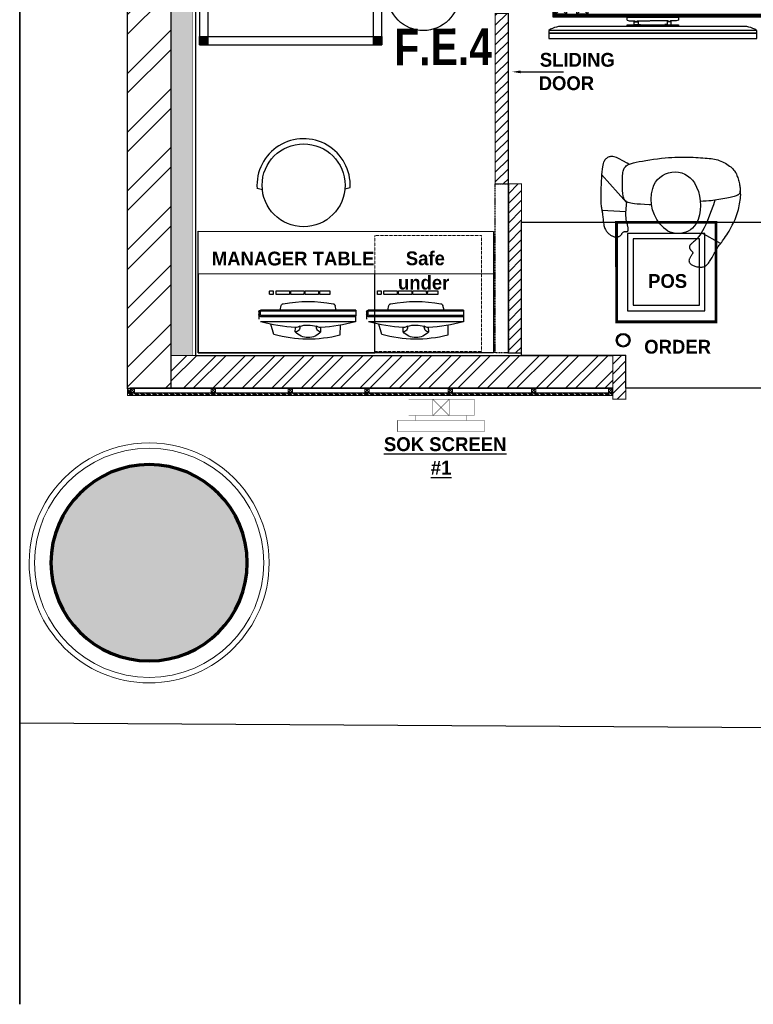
# Model space of a CAD drawing. Header units: millimetres. Extents: x -115221 to 194496, y -122556 to 375476.
# Tile 43 of 169: x 99695 to 103057, y -78320 to -73808. Entities that reach past the tile are written whole.
import ezdxf

# ---------------------------------------------------------------- set-up
doc = ezdxf.new("R2010")
doc.units = ezdxf.units.MM
for name, pattern in [('CONTINOUS', [0]), ('DASHED2', [0.375, 0.25, -0.125]), ('L1-1 08-30-2012$0$HIDDENX2', [0.75, 0.5, -0.25])]:
    doc.linetypes.add(name, pattern=pattern)
for name, color, linetype in [('FF-TEXT', 1, 'Continuous'), ('FUR R0', 8, 'Continuous'), ('WWDS FURNITURE LAYOUT', 8, 'Continuous')]:
    doc.layers.add(name, color=color, linetype=linetype)
doc.layers.add('PARTITION LAYOUT', color=36, linetype='CONTINOUS', lineweight=18)
doc.styles.add('2MM', font='GOTHICB.TTF')
doc.styles.add('ATTR', font='romans.shx', dxfattribs={"width": 0.8, "height": 0.699999})
doc.styles.add('har', font='GOTHICB.TTF')
doc.styles.get("Standard").update_dxf_attribs({"font": 'arial.ttf'})
pattern_1 = [(315.0047824, (-1707085.583, -2849989.469), (13.46925978, 13.47150849), []), (315.0047824, (-1707085.583, -2849993.959), (13.46925978, 13.47150849), []), (315.0047824, (-1707085.582, -2849998.449), (13.46925978, 13.47150849), []), (315.0047824, (-1707085.582, -2850002.94), (13.46925978, 13.47150849), [])]

# ---------------------------------------------------------------- blocks, each defined once
blk = doc.blocks.new('NIA_Break Line w Scale - 1-100-21829179-F_B-13 PLAN')
at = {"layer": 'FUR R0'}
for p, q in [((13290.8, 266.7), (7150.8, 266.7)), ((7150.8, 266.7), (13290.8, 266.7))]:
    blk.add_line(p, q, dxfattribs=at)
blk = doc.blocks.new('Person 8 Man Standing PV')
for p, q in [((-5.19, 10.6), (-4.83, 10.74)), ((-4.83, 10.74), (-4.48, 10.87)), ((-4.48, 10.87), (-4.12, 10.99)), ((-4.12, 10.99), (-3.78, 11.1)), ((-3.78, 11.1), (-3.43, 11.2)), ((-3.43, 11.2), (-3.09, 11.29)), ((-3.09, 11.29), (-2.75, 11.36)), ((-2.75, 11.36), (-2.42, 11.43)), ((-2.42, 11.43), (-2.09, 11.48)), ((-2.09, 11.48), (-1.76, 11.53)), ((-1.76, 11.53), (-1.43, 11.57)), ((-1.43, 11.57), (-1.11, 11.6)), ((-1.11, 11.6), (-0.78, 11.62)), ((-0.96, 10.78), (-1.02, 10.62)), ((-0.91, 10.91), (-0.96, 10.78)), ((-0.86, 11.03), (-0.91, 10.91)), ((-0.8, 11.13), (-0.86, 11.03)), ((-0.75, 11.22), (-0.8, 11.13)), ((-0.78, 11.62), (-0.45, 11.61)), ((-0.69, 11.29), (-0.75, 11.22)), ((-0.62, 11.35), (-0.69, 11.29)), ((-0.56, 11.4), (-0.62, 11.35)), ((-0.48, 11.44), (-0.56, 11.4)), ((-0.4, 11.47), (-0.48, 11.44)), ((-0.45, 11.61), (-0.08, 11.54)), ((-0.31, 11.49), (-0.4, 11.47)), ((-0.21, 11.51), (-0.31, 11.49)), ((-0.1, 11.52), (-0.21, 11.51)), ((0.03, 11.52), (-0.1, 11.52)), ((-0.08, 11.54), (-0.04, 11.52)), ((0.16, 11.52), (0.03, 11.52)), ((0.31, 11.52), (0.16, 11.52)), ((0.47, 11.5), (0.31, 11.52)), ((0.63, 11.48), (0.47, 11.5)), ((0.82, 11.46), (0.63, 11.48)), ((1.01, 11.42), (0.82, 11.46)), ((1.21, 11.38), (1.01, 11.42)), ((1.43, 11.33), (1.21, 11.38)), ((1.65, 11.28), (1.43, 11.33)), ((1.87, 11.22), (1.65, 11.28)), ((2.09, 11.15), (1.87, 11.22)), ((2.31, 11.09), (2.09, 11.15)), ((2.52, 11.01), (2.31, 11.09)), ((2.72, 10.94), (2.52, 11.01)), ((2.91, 10.86), (2.72, 10.94)), ((3.09, 10.78), (2.91, 10.86)), ((3.26, 10.69), (3.09, 10.78)), ((3.42, 10.59), (3.26, 10.69)), ((-8.58, 8.71), (-8.3, 8.9)), ((-8.3, 8.9), (-7.99, 9.1)), ((-7.99, 9.1), (-7.67, 9.31)), ((-7.67, 9.31), (-7.33, 9.52)), ((-7.33, 9.52), (-6.98, 9.72)), ((-6.98, 9.72), (-6.62, 9.91)), ((-6.62, 9.91), (-6.26, 10.1)), ((-6.26, 10.1), (-5.91, 10.28)), ((-5.91, 10.28), (-5.55, 10.44)), ((-5.55, 10.44), (-5.19, 10.6)), ((-1.37, 9.1), (-1.44, 8.75)), ((-1.31, 9.42), (-1.37, 9.1)), ((-1.24, 9.72), (-1.31, 9.42)), ((-1.18, 9.99), (-1.24, 9.72)), ((-1.12, 10.23), (-1.18, 9.99)), ((-1.07, 10.44), (-1.12, 10.23)), ((-1.02, 10.62), (-1.07, 10.44)), ((3.58, 10.48), (3.42, 10.59)), ((3.74, 10.35), (3.58, 10.48)), ((3.9, 10.2), (3.74, 10.35)), ((4.06, 10.03), (3.9, 10.2)), ((4.23, 9.84), (4.06, 10.03)), ((4.4, 9.62), (4.23, 9.84)), ((4.57, 9.39), (4.4, 9.62)), ((4.73, 9.14), (4.57, 9.39)), ((4.89, 8.88), (4.73, 9.14)), ((5.04, 8.61), (4.89, 8.88)), ((-10.9, 7.07), (-10.68, 7.2)), ((-10.68, 7.2), (-10.48, 7.31)), ((-10.48, 7.31), (-10.3, 7.43)), ((-10.3, 7.43), (-10.14, 7.53)), ((-10.14, 7.53), (-9.99, 7.64)), ((-9.99, 7.64), (-9.86, 7.74)), ((-9.86, 7.74), (-9.73, 7.85)), ((-9.73, 7.85), (-9.59, 7.96)), ((-9.59, 7.96), (-9.44, 8.08)), ((-9.53, 8.01), (-7.59, 4.55)), ((-9.44, 8.08), (-9.27, 8.21)), ((-9.27, 8.21), (-9.07, 8.36)), ((-9.07, 8.36), (-8.84, 8.53)), ((-8.84, 8.53), (-8.58, 8.71)), ((-1.69, 7.3), (-1.75, 6.96)), ((-1.63, 7.66), (-1.69, 7.3)), ((-1.57, 8.02), (-1.63, 7.66)), ((-1.5, 8.39), (-1.57, 8.02)), ((-1.44, 8.75), (-1.5, 8.39)), ((5.18, 8.34), (5.04, 8.61)), ((5.3, 8.06), (5.18, 8.34)), ((5.4, 7.78), (5.3, 8.06)), ((5.49, 7.5), (5.4, 7.78)), ((5.57, 7.22), (5.49, 7.5)), ((5.63, 6.92), (5.57, 7.22)), ((-13.61, 5.2), (-13.54, 5.32)), ((-13.54, 5.32), (-13.46, 5.42)), ((-13.46, 5.42), (-13.37, 5.53)), ((-13.37, 5.53), (-13.27, 5.63)), ((-13.27, 5.63), (-13.16, 5.73)), ((-13.16, 5.73), (-13.04, 5.82)), ((-13.04, 5.82), (-12.9, 5.92)), ((-12.9, 5.92), (-12.75, 6.02)), ((-12.75, 6.02), (-12.59, 6.13)), ((-12.59, 6.13), (-12.42, 6.23)), ((-12.42, 6.23), (-12.23, 6.34)), ((-12.23, 6.34), (-12.03, 6.46)), ((-12.03, 6.46), (-11.81, 6.58)), ((-11.81, 6.58), (-11.59, 6.7)), ((-11.59, 6.7), (-11.36, 6.82)), ((-11.36, 6.82), (-11.13, 6.95)), ((-11.13, 6.95), (-10.9, 7.07)), ((-5.97, 5.38), (-6.69, 5.05)), ((-5.07, 5.76), (-5.97, 5.38)), ((-3.94, 6.2), (-5.07, 5.76)), ((-2.55, 6.7), (-3.94, 6.2)), ((-1.75, 6.98), (-2.55, 6.7)), ((-1.91, 5.44), (-1.94, 4.87)), ((-1.88, 5.91), (-1.91, 5.44)), ((-1.84, 6.29), (-1.88, 5.91)), ((-1.8, 6.63), (-1.84, 6.29)), ((-1.75, 6.96), (-1.8, 6.63)), ((5.68, 6.62), (5.63, 6.92)), ((5.73, 6.3), (5.68, 6.62)), ((5.77, 5.96), (5.73, 6.3)), ((5.8, 5.61), (5.77, 5.96)), ((5.84, 5.23), (5.8, 5.61)), ((-13.77, 4.49), (-13.76, 4.66)), ((-13.76, 4.31), (-13.77, 4.49)), ((-13.76, 4.66), (-13.74, 4.81)), ((-13.75, 4.12), (-13.76, 4.31)), ((-13.73, 3.94), (-13.75, 4.12)), ((-13.74, 4.81), (-13.71, 4.95)), ((-13.7, 3.75), (-13.73, 3.94)), ((-13.71, 4.95), (-13.66, 5.08)), ((-13.66, 3.57), (-13.7, 3.75)), ((-13.66, 5.08), (-13.61, 5.2)), ((-13.61, 3.39), (-13.66, 3.57)), ((-8.8, 3.63), (-8.98, 3.45)), ((-8.6, 3.82), (-8.8, 3.63)), ((-8.35, 4.03), (-8.6, 3.82)), ((-8.05, 4.25), (-8.35, 4.03)), ((-7.69, 4.49), (-8.05, 4.25)), ((-7.25, 4.75), (-7.69, 4.49)), ((-6.69, 5.05), (-7.25, 4.75)), ((-1.94, 4.87), (-1.95, 4.37)), ((5.87, 4.83), (5.84, 5.23)), ((5.9, 4.42), (5.87, 4.83)), ((5.92, 3.99), (5.9, 4.42)), ((5.95, 3.54), (5.92, 3.99)), ((5.97, 3.09), (5.95, 3.54)), ((-13.56, 3.23), (-13.61, 3.39)), ((-13.51, 3.08), (-13.56, 3.23)), ((-13.45, 2.95), (-13.51, 3.08)), ((-13.39, 2.84), (-13.45, 2.95)), ((-13.33, 2.73), (-13.39, 2.84)), ((-13.26, 2.64), (-13.33, 2.73)), ((-13.19, 2.57), (-13.26, 2.64)), ((-13.12, 2.5), (-13.19, 2.57)), ((-13.04, 2.44), (-13.12, 2.5)), ((-12.97, 2.4), (-13.04, 2.44)), ((-12.89, 2.36), (-12.97, 2.4)), ((-12.81, 2.33), (-12.89, 2.36)), ((-12.72, 2.32), (-12.81, 2.33)), ((-12.64, 2.31), (-12.72, 2.32)), ((-12.55, 2.32), (-12.64, 2.31)), ((-12.45, 2.34), (-12.55, 2.32)), ((-12.36, 2.37), (-12.45, 2.34)), ((-12.26, 2.41), (-12.36, 2.37)), ((-12.15, 2.47), (-12.26, 2.41)), ((-12.05, 2.53), (-12.15, 2.47)), ((-11.94, 2.59), (-12.05, 2.53)), ((-11.84, 2.66), (-11.94, 2.59)), ((-11.74, 2.73), (-11.84, 2.66)), ((-11.64, 2.79), (-11.74, 2.73)), ((-11.55, 2.85), (-11.64, 2.79)), ((-11.47, 2.89), (-11.55, 2.85)), ((-11.4, 2.93), (-11.47, 2.89)), ((-11.33, 2.96), (-11.4, 2.93)), ((-11.26, 2.98), (-11.33, 2.96)), ((-11.2, 2.98), (-11.26, 2.98)), ((-11.15, 2.98), (-11.2, 2.98)), ((-11.09, 2.97), (-11.15, 2.98)), ((-11.04, 2.95), (-11.09, 2.97)), ((-10.99, 2.91), (-11.04, 2.95)), ((-10.94, 2.87), (-10.99, 2.91)), ((-10.89, 2.83), (-10.94, 2.87)), ((-10.84, 2.77), (-10.89, 2.83)), ((-10.78, 2.72), (-10.84, 2.77)), ((-10.73, 2.67), (-10.78, 2.72)), ((-10.68, 2.61), (-10.73, 2.67)), ((-10.62, 2.56), (-10.68, 2.61)), ((-10.56, 2.52), (-10.62, 2.56)), ((-10.5, 2.48), (-10.56, 2.52)), ((-10.43, 2.44), (-10.5, 2.48)), ((-10.37, 2.42), (-10.43, 2.44)), ((-10.3, 2.4), (-10.37, 2.42)), ((-10.23, 2.39), (-10.3, 2.4)), ((-10.16, 2.39), (-10.23, 2.39)), ((-10.09, 2.4), (-10.16, 2.39)), ((-10.02, 2.42), (-10.09, 2.4)), ((-9.94, 2.45), (-10.02, 2.42)), ((-9.87, 2.49), (-9.94, 2.45)), ((-9.79, 2.54), (-9.87, 2.49)), ((-9.71, 2.61), (-9.79, 2.54)), ((-9.63, 2.68), (-9.71, 2.61)), ((-9.54, 2.78), (-9.63, 2.68)), ((-9.45, 2.88), (-9.54, 2.78)), ((-9.35, 3), (-9.45, 2.88)), ((-9.25, 3.14), (-9.35, 3)), ((-9.12, 3.29), (-9.25, 3.14)), ((-8.98, 3.45), (-9.12, 3.29)), ((5.99, 2.64), (5.97, 3.09)), ((6, 2.18), (5.99, 2.64)), ((6.02, 1.72), (6, 2.18)), ((6, -0.24), (6.02, 0.28)), ((6.02, 1.25), (6.02, 1.72)), ((6.02, 0.77), (6.02, 1.25)), ((6.02, 0.28), (6.02, 0.77)), ((5.88, -1.98), (5.93, -1.36)), ((5.93, -1.36), (5.97, -0.78)), ((5.97, -0.78), (6, -0.24)), ((5.63, -4.04), (5.72, -3.33)), ((5.72, -3.33), (5.81, -2.64)), ((5.81, -2.64), (5.88, -1.98)), ((-2.56, -4.42), (-2.55, -4.86)), ((-2.55, -4.86), (-2.52, -5.71)), ((5.42, -5.42), (5.53, -4.74)), ((5.53, -4.74), (5.63, -4.04)), ((-2.52, -5.71), (-2.48, -6.42)), ((-2.48, -6.42), (-2.43, -7)), ((-2.43, -7), (-2.37, -7.47)), ((5.09, -7.2), (5.2, -6.67)), ((5.2, -6.67), (5.31, -6.07)), ((5.31, -6.07), (5.42, -5.42)), ((-7.39, -8.85), (-7.37, -8.8)), ((-7.38, -8.91), (-7.39, -8.85)), ((-7.37, -8.8), (-7.34, -8.75)), ((-7.34, -8.75), (-7.31, -8.71)), ((-7.31, -8.71), (-7.26, -8.67)), ((-7.26, -8.67), (-7.2, -8.64)), ((-7.2, -8.64), (-7.14, -8.62)), ((-7.14, -8.62), (-7.06, -8.61)), ((-7.06, -8.61), (-6.97, -8.6)), ((-6.97, -8.6), (-6.88, -8.6)), ((-6.88, -8.6), (-6.78, -8.61)), ((-6.78, -8.61), (-6.67, -8.63)), ((-6.67, -8.63), (-6.55, -8.66)), ((-6.55, -8.66), (-6.41, -8.69)), ((-6.41, -8.69), (-6.26, -8.73)), ((-6.26, -8.73), (-6.1, -8.77)), ((-6.1, -8.77), (-5.91, -8.81)), ((-5.91, -8.81), (-5.71, -8.86)), ((-2.37, -7.47), (-2.32, -7.85)), ((-2.32, -7.85), (-2.25, -8.16)), ((-2.25, -8.16), (-2.19, -8.4)), ((-2.19, -8.4), (-2.13, -8.61)), ((-2.13, -8.61), (-2.07, -8.77)), ((-2.07, -8.77), (-2.01, -8.91)), ((4.42, -8.98), (4.54, -8.82)), ((4.54, -8.82), (4.66, -8.61)), ((4.66, -8.61), (4.77, -8.35)), ((4.72, -8.47), (4.9, -8.77)), ((4.77, -8.35), (4.87, -8.04)), ((4.87, -8.04), (4.98, -7.66)), ((4.9, -8.77), (5.37, -9.59)), ((4.98, -7.66), (5.09, -7.2)), ((-8.36, -10.63), (-8.34, -10.53)), ((-8.34, -10.53), (-8.32, -10.44)), ((-8.32, -10.44), (-8.29, -10.34)), ((-8.29, -10.34), (-8.26, -10.25)), ((-8.26, -10.25), (-8.21, -10.17)), ((-8.21, -10.17), (-8.16, -10.09)), ((-8.16, -10.09), (-8.1, -10.02)), ((-8.1, -10.02), (-8.04, -9.96)), ((-8.04, -9.96), (-7.97, -9.9)), ((-7.97, -9.9), (-7.9, -9.84)), ((-7.9, -9.84), (-7.82, -9.79)), ((-7.82, -9.79), (-7.75, -9.74)), ((-7.75, -9.74), (-7.68, -9.7)), ((-7.68, -9.7), (-7.62, -9.65)), ((-7.62, -9.65), (-7.56, -9.61)), ((-7.56, -9.61), (-7.52, -9.56)), ((-7.52, -9.56), (-7.48, -9.52)), ((-7.48, -9.52), (-7.45, -9.47)), ((-7.45, -9.47), (-7.43, -9.42)), ((-7.43, -9.42), (-7.41, -9.37)), ((-7.41, -9.37), (-7.4, -9.32)), ((-7.4, -8.96), (-7.38, -8.91)), ((-7.4, -9.03), (-7.4, -8.96)), ((-7.39, -9.09), (-7.4, -9.03)), ((-7.4, -9.32), (-7.39, -9.26)), ((-7.39, -9.15), (-7.39, -9.09)), ((-7.39, -9.21), (-7.39, -9.15)), ((-7.39, -9.26), (-7.39, -9.21)), ((-5.71, -8.86), (-5.48, -8.91)), ((-5.48, -8.91), (-5.22, -8.96)), ((-5.22, -8.96), (-4.9, -9)), ((-4.9, -9), (-4.5, -9.03)), ((-4.5, -9.03), (-4, -9.03)), ((-4, -9.03), (-3.35, -9.01)), ((-3.55, -13.36), (-3.77, -9.02)), ((-3.35, -9.01), (-2.55, -8.95)), ((-2.55, -8.95), (-2.01, -8.89)), ((-2.17, -8.91), (2.88, -13.39)), ((-2.01, -8.91), (-1.94, -9.01)), ((-1.94, -9.01), (-1.87, -9.1)), ((-1.87, -9.1), (-1.8, -9.17)), ((-1.8, -9.17), (-1.72, -9.23)), ((-1.72, -9.23), (-1.64, -9.28)), ((-1.64, -9.28), (-1.56, -9.33)), ((-1.56, -9.33), (-1.46, -9.38)), ((-1.46, -9.38), (-1.35, -9.43)), ((-1.35, -9.43), (-1.22, -9.47)), ((-1.22, -9.47), (-1.07, -9.51)), ((-1.07, -9.51), (-0.88, -9.55)), ((-0.88, -9.55), (-0.67, -9.58)), ((-0.67, -9.58), (-0.41, -9.61)), ((-0.41, -9.61), (-0.11, -9.63)), ((-0.11, -9.63), (0.22, -9.65)), ((0.22, -9.65), (0.58, -9.66)), ((0.58, -9.66), (0.95, -9.66)), ((0.95, -9.66), (1.33, -9.66)), ((1.33, -9.66), (1.7, -9.65)), ((1.7, -9.65), (2.06, -9.64)), ((2.06, -9.64), (2.4, -9.63)), ((2.4, -9.63), (2.71, -9.61)), ((2.71, -9.61), (2.98, -9.58)), ((2.98, -9.58), (3.23, -9.55)), ((3.23, -9.55), (3.46, -9.51)), ((3.46, -9.51), (3.66, -9.46)), ((3.66, -9.46), (3.84, -9.39)), ((3.84, -9.39), (4.01, -9.32)), ((4.01, -9.32), (4.16, -9.23)), ((4.16, -9.23), (4.29, -9.12)), ((4.29, -9.12), (4.42, -8.98)), ((5.37, -9.59), (5.7, -10.24)), ((5.7, -10.24), (5.92, -10.73)), ((-8.36, -10.73), (-8.36, -10.63)), ((-8.36, -10.84), (-8.36, -10.73)), ((-8.34, -10.94), (-8.36, -10.84)), ((-8.32, -11.05), (-8.34, -10.94)), ((-8.3, -11.16), (-8.32, -11.05)), ((-8.26, -11.26), (-8.3, -11.16)), ((-8.22, -11.37), (-8.26, -11.26)), ((-8.17, -11.48), (-8.22, -11.37)), ((-8.12, -11.58), (-8.17, -11.48)), ((-8.06, -11.69), (-8.12, -11.58)), ((-8, -11.8), (-8.06, -11.69)), ((-7.93, -11.9), (-8, -11.8)), ((-7.86, -12), (-7.93, -11.9)), ((-7.78, -12.1), (-7.86, -12)), ((-7.69, -12.2), (-7.78, -12.1)), ((-7.59, -12.3), (-7.69, -12.2)), ((-7.49, -12.39), (-7.59, -12.3)), ((-7.38, -12.48), (-7.49, -12.39)), ((5.93, -12.31), (5.87, -12.42)), ((5.92, -10.73), (6.05, -11.11)), ((5.99, -12.19), (5.93, -12.31)), ((6.04, -12.06), (5.99, -12.19)), ((6.08, -11.92), (6.04, -12.06)), ((6.05, -11.11), (6.12, -11.39)), ((6.11, -11.77), (6.08, -11.92)), ((6.13, -11.6), (6.11, -11.77)), ((6.12, -11.39), (6.13, -11.6)), ((-7.26, -12.57), (-7.38, -12.48)), ((-7.13, -12.65), (-7.26, -12.57)), ((-6.99, -12.73), (-7.13, -12.65)), ((-6.84, -12.8), (-6.99, -12.73)), ((-6.67, -12.87), (-6.84, -12.8)), ((-6.48, -12.93), (-6.67, -12.87)), ((-6.28, -12.98), (-6.48, -12.93)), ((-6.07, -13.03), (-6.28, -12.98)), ((-5.83, -13.06), (-6.07, -13.03)), ((-5.59, -13.1), (-5.83, -13.06)), ((-5.35, -13.12), (-5.59, -13.1)), ((-5.11, -13.15), (-5.35, -13.12)), ((-4.87, -13.17), (-5.11, -13.15)), ((-4.65, -13.19), (-4.87, -13.17)), ((-4.43, -13.21), (-4.65, -13.19)), ((-4.24, -13.24), (-4.43, -13.21)), ((-4.06, -13.26), (-4.24, -13.24)), ((-3.9, -13.29), (-4.06, -13.26)), ((-3.74, -13.32), (-3.9, -13.29)), ((-3.58, -13.35), (-3.74, -13.32)), ((-3.42, -13.38), (-3.58, -13.35)), ((-3.25, -13.41), (-3.42, -13.38)), ((-3.07, -13.44), (-3.25, -13.41)), ((-2.88, -13.47), (-3.07, -13.44)), ((-2.66, -13.49), (-2.88, -13.47)), ((-2.42, -13.51), (-2.66, -13.49)), ((-2.15, -13.53), (-2.42, -13.51)), ((-1.83, -13.54), (-2.15, -13.53)), ((-1.47, -13.55), (-1.83, -13.54)), ((-1.07, -13.55), (-1.47, -13.55)), ((-0.6, -13.55), (-1.07, -13.55)), ((-0.08, -13.54), (-0.6, -13.55)), ((0.49, -13.52), (-0.08, -13.54)), ((1.08, -13.5), (0.49, -13.52)), ((1.68, -13.47), (1.08, -13.5)), ((2.28, -13.44), (1.68, -13.47)), ((2.85, -13.39), (2.28, -13.44)), ((3.38, -13.35), (2.85, -13.39)), ((3.85, -13.29), (3.38, -13.35)), ((4.25, -13.24), (3.85, -13.29)), ((4.58, -13.18), (4.25, -13.24)), ((4.86, -13.11), (4.58, -13.18)), ((5.08, -13.04), (4.86, -13.11)), ((5.25, -12.96), (5.08, -13.04)), ((5.4, -12.88), (5.25, -12.96)), ((5.52, -12.8), (5.4, -12.88)), ((5.62, -12.71), (5.52, -12.8)), ((5.71, -12.62), (5.62, -12.71)), ((5.79, -12.52), (5.71, -12.62)), ((5.87, -12.42), (5.79, -12.52))]:
    blk.add_line(p, q)
for centre, radius, start, end in [((-3.93, 0.36), 3.82, 109.3675, 222.8739), ((-2.64, -3.33), 7.73, 58.8919, 109.3675), ((-0.77, -0.24), 4.13, 286.3643, 58.8919), ((-1.59, 2.54), 7.02, 222.8739, 286.3643)]:
    blk.add_arc(centre, radius, start, end)
at = {"style": 'ATTR', "width": 0.8, "flags": 9}
blk.add_attdef('ESTCODE', (0, 0), '', height=0.00629, dxfattribs=at)
blk = doc.blocks.new('CHAIR')
at = {"layer": 'FUR R0'}
for p, q in [((-7.22, 7.96), (-7.47, 8.98)), ((-7.22, -7.96), (-7.47, -8.98))]:
    blk.add_line(p, q, dxfattribs=at)
blk.add_circle((-8, 0), 8, dxfattribs=at)
blk.add_arc((-8, 0), 9, 86.5962, 273.4038, dxfattribs=at)
blk = doc.blocks.new('JSDJNB')
at = {"layer": 'FUR R0'}
h = blk.add_hatch(dxfattribs=at)
h.set_pattern_fill('ANSI31', color=256, angle=90)
h.set_pattern_definition([(135, (184504.06984, -52712.82564), (-0.08838834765, -0.08838834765), [])])
h.paths.add_polyline_path([(255108.09, -67411.99), (255108.09, -67409.99), (254955.77, -67409.99), (254955.77, -67411.99)], flags=16)
h.paths.add_polyline_path([(255108.59, -67412.49), (255108.59, -67409.49), (254955.27, -67409.49), (254955.27, -67412.49)])
for p, q in [((254968.67, -67413.07), (254968.67, -67412.54)), ((254968.67, -67412.54), (254977.93, -67412.54)), ((254977.93, -67412.54), (254977.93, -67413.07)), ((255007.67, -67413.07), (255007.67, -67412.54)), ((255007.67, -67412.54), (255016.93, -67412.54)), ((255016.93, -67412.54), (255016.93, -67413.07)), ((255046.67, -67413.07), (255046.67, -67412.54)), ((255046.67, -67412.54), (255055.93, -67412.54)), ((255055.93, -67412.54), (255055.93, -67413.07)), ((255085.67, -67413.07), (255085.67, -67412.54)), ((255085.67, -67412.54), (255094.93, -67412.54)), ((255094.93, -67412.54), (255094.93, -67413.07)), ((254989.16, -67414.23), (254957.44, -67414.23)), ((255028.16, -67414.23), (254996.44, -67414.23)), ((255067.16, -67414.23), (255035.44, -67414.23)), ((255106.16, -67414.23), (255074.44, -67414.23))]:
    blk.add_line(p, q, dxfattribs=at)
for points in [[(255108.59, -67412.49), (255108.59, -67409.49), (254955.27, -67409.49), (254955.27, -67412.49)], [(255108.09, -67411.99), (255108.09, -67409.99), (254955.77, -67409.99), (254955.77, -67411.99)], [(254955.77, -67409.99), (254957.77, -67409.99), (254957.77, -67411.99), (254955.77, -67411.99)], [(254959.62, -67409.99), (254961.62, -67409.99), (254961.62, -67411.99), (254959.62, -67411.99)], [(254995.35, -67409.99), (254993.35, -67409.99), (254993.35, -67411.99), (254995.35, -67411.99)], [(255009.16, -67409.99), (255007.16, -67409.99), (255007.16, -67411.99), (255009.16, -67411.99)], [(255032.93, -67409.99), (255030.93, -67409.99), (255030.93, -67411.99), (255032.93, -67411.99)], [(255056.7, -67409.99), (255054.7, -67409.99), (255054.7, -67411.99), (255056.7, -67411.99)], [(255070.51, -67409.99), (255068.51, -67409.99), (255068.51, -67411.99), (255070.51, -67411.99)], [(255104.24, -67409.99), (255102.24, -67409.99), (255102.24, -67411.99), (255104.24, -67411.99)], [(255108.09, -67409.99), (255106.09, -67409.99), (255106.09, -67411.99), (255108.09, -67411.99)], [(254977.93, -67414.23), (254968.67, -67414.23), (254968.67, -67413.95), (254977.93, -67413.95)], [(255016.93, -67414.23), (255007.67, -67414.23), (255007.67, -67413.95), (255016.93, -67413.95)], [(255055.93, -67414.23), (255046.67, -67414.23), (255046.67, -67413.95), (255055.93, -67413.95)], [(255094.93, -67414.23), (255085.67, -67414.23), (255085.67, -67413.95), (255094.93, -67413.95)], [(254992.06, -67414.93), (254954.55, -67414.93), (254954.55, -67415.41), (254992.06, -67415.41)], [(254954.55, -67415.41), (254954.55, -67416.38), (254992.06, -67416.38), (254992.06, -67415.41)], [(255031.06, -67414.93), (254993.55, -67414.93), (254993.55, -67415.41), (255031.06, -67415.41)], [(254993.55, -67415.41), (254993.55, -67416.38), (255031.06, -67416.38), (255031.06, -67415.41)], [(255070.06, -67414.93), (255032.55, -67414.93), (255032.55, -67415.41), (255070.06, -67415.41)], [(255032.55, -67415.41), (255032.55, -67416.38), (255070.06, -67416.38), (255070.06, -67415.41)], [(255109.06, -67414.93), (255071.55, -67414.93), (255071.55, -67415.41), (255109.06, -67415.41)], [(255071.55, -67415.41), (255071.55, -67416.38), (255109.06, -67416.38), (255109.06, -67415.41)]]:
    blk.add_lwpolyline(points, close=True, dxfattribs=at)
for points in [[(254957.77, -67409.99), (254955.77, -67411.99)], [(254955.77, -67409.99), (254957.77, -67411.99)], [(254961.62, -67409.99), (254959.62, -67411.99)], [(254959.62, -67409.99), (254961.62, -67411.99)], [(254993.35, -67409.99), (254995.35, -67411.99)], [(254995.35, -67409.99), (254993.35, -67411.99)], [(255007.16, -67409.99), (255009.16, -67411.99)], [(255009.16, -67409.99), (255007.16, -67411.99)], [(255030.93, -67409.99), (255032.93, -67411.99)], [(255032.93, -67409.99), (255030.93, -67411.99)], [(255054.7, -67409.99), (255056.7, -67411.99)], [(255056.7, -67409.99), (255054.7, -67411.99)], [(255068.51, -67409.99), (255070.51, -67411.99)], [(255070.51, -67409.99), (255068.51, -67411.99)], [(255102.24, -67409.99), (255104.24, -67411.99)], [(255104.24, -67409.99), (255102.24, -67411.99)], [(255106.09, -67409.99), (255108.09, -67411.99)], [(255108.09, -67409.99), (255106.09, -67411.99)], [(254968.67, -67413.07), (254969.08, -67413.18), (254970.06, -67413.18), (254970.06, -67413.26), (254970.19, -67413.26), (254970.19, -67413.31), (254970.06, -67413.31), (254970.06, -67413.38), (254970.52, -67413.38), (254970.52, -67413.31), (254970.44, -67413.31), (254970.44, -67413.26), (254970.52, -67413.26), (254970.52, -67413.18), (254972.78, -67413.18)], [(254969.97, -67413.95), (254969.97, -67413.22), (254970.05, -67413.22), (254970.05, -67413.28), (254970.17, -67413.28), (254970.17, -67413.3), (254970.05, -67413.3), (254970.05, -67413.39), (254970.54, -67413.39), (254970.54, -67413.31), (254970.45, -67413.31), (254970.45, -67413.27), (254970.54, -67413.27), (254970.54, -67413.2), (254970.7, -67413.2), (254970.7, -67413.87), (254971.1, -67413.87), (254971.1, -67413.95), (254969.97, -67413.95)], [(254977.93, -67413.07), (254977.52, -67413.18), (254976.54, -67413.18), (254976.54, -67413.26), (254976.42, -67413.26), (254976.42, -67413.31), (254976.54, -67413.31), (254976.54, -67413.38), (254976.08, -67413.38), (254976.08, -67413.31), (254976.16, -67413.31), (254976.16, -67413.26), (254976.08, -67413.26), (254976.08, -67413.18), (254972.86, -67413.18)], [(254976.64, -67413.95), (254976.64, -67413.22), (254976.56, -67413.22), (254976.56, -67413.28), (254976.43, -67413.28), (254976.43, -67413.3), (254976.56, -67413.3), (254976.56, -67413.39), (254976.06, -67413.39), (254976.06, -67413.31), (254976.15, -67413.31), (254976.15, -67413.27), (254976.06, -67413.27), (254976.06, -67413.2), (254975.91, -67413.2), (254975.91, -67413.87), (254975.5, -67413.87), (254975.5, -67413.95), (254976.64, -67413.95)], [(255007.67, -67413.07), (255008.08, -67413.18), (255009.06, -67413.18), (255009.06, -67413.26), (255009.19, -67413.26), (255009.19, -67413.31), (255009.06, -67413.31), (255009.06, -67413.38), (255009.52, -67413.38), (255009.52, -67413.31), (255009.44, -67413.31), (255009.44, -67413.26), (255009.52, -67413.26), (255009.52, -67413.18), (255011.78, -67413.18)], [(255008.97, -67413.95), (255008.97, -67413.22), (255009.05, -67413.22), (255009.05, -67413.28), (255009.17, -67413.28), (255009.17, -67413.3), (255009.05, -67413.3), (255009.05, -67413.39), (255009.54, -67413.39), (255009.54, -67413.31), (255009.45, -67413.31), (255009.45, -67413.27), (255009.54, -67413.27), (255009.54, -67413.2), (255009.7, -67413.2), (255009.7, -67413.87), (255010.1, -67413.87), (255010.1, -67413.95), (255008.97, -67413.95)], [(255016.93, -67413.07), (255016.52, -67413.18), (255015.54, -67413.18), (255015.54, -67413.26), (255015.42, -67413.26), (255015.42, -67413.31), (255015.54, -67413.31), (255015.54, -67413.38), (255015.08, -67413.38), (255015.08, -67413.31), (255015.16, -67413.31), (255015.16, -67413.26), (255015.08, -67413.26), (255015.08, -67413.18), (255011.86, -67413.18)], [(255015.64, -67413.95), (255015.64, -67413.22), (255015.56, -67413.22), (255015.56, -67413.28), (255015.43, -67413.28), (255015.43, -67413.3), (255015.56, -67413.3), (255015.56, -67413.39), (255015.06, -67413.39), (255015.06, -67413.31), (255015.15, -67413.31), (255015.15, -67413.27), (255015.06, -67413.27), (255015.06, -67413.2), (255014.91, -67413.2), (255014.91, -67413.87), (255014.5, -67413.87), (255014.5, -67413.95), (255015.64, -67413.95)], [(255046.67, -67413.07), (255047.08, -67413.18), (255048.06, -67413.18), (255048.06, -67413.26), (255048.19, -67413.26), (255048.19, -67413.31), (255048.06, -67413.31), (255048.06, -67413.38), (255048.52, -67413.38), (255048.52, -67413.31), (255048.44, -67413.31), (255048.44, -67413.26), (255048.52, -67413.26), (255048.52, -67413.18), (255050.78, -67413.18)], [(255047.97, -67413.95), (255047.97, -67413.22), (255048.05, -67413.22), (255048.05, -67413.28), (255048.17, -67413.28), (255048.17, -67413.3), (255048.05, -67413.3), (255048.05, -67413.39), (255048.54, -67413.39), (255048.54, -67413.31), (255048.45, -67413.31), (255048.45, -67413.27), (255048.54, -67413.27), (255048.54, -67413.2), (255048.7, -67413.2), (255048.7, -67413.87), (255049.1, -67413.87), (255049.1, -67413.95), (255047.97, -67413.95)], [(255055.93, -67413.07), (255055.52, -67413.18), (255054.54, -67413.18), (255054.54, -67413.26), (255054.42, -67413.26), (255054.42, -67413.31), (255054.54, -67413.31), (255054.54, -67413.38), (255054.08, -67413.38), (255054.08, -67413.31), (255054.16, -67413.31), (255054.16, -67413.26), (255054.08, -67413.26), (255054.08, -67413.18), (255050.86, -67413.18)], [(255054.64, -67413.95), (255054.64, -67413.22), (255054.56, -67413.22), (255054.56, -67413.28), (255054.43, -67413.28), (255054.43, -67413.3), (255054.56, -67413.3), (255054.56, -67413.39), (255054.06, -67413.39), (255054.06, -67413.31), (255054.15, -67413.31), (255054.15, -67413.27), (255054.06, -67413.27), (255054.06, -67413.2), (255053.91, -67413.2), (255053.91, -67413.87), (255053.5, -67413.87), (255053.5, -67413.95), (255054.64, -67413.95)], [(255085.67, -67413.07), (255086.08, -67413.18), (255087.06, -67413.18), (255087.06, -67413.26), (255087.19, -67413.26), (255087.19, -67413.31), (255087.06, -67413.31), (255087.06, -67413.38), (255087.52, -67413.38), (255087.52, -67413.31), (255087.44, -67413.31), (255087.44, -67413.26), (255087.52, -67413.26), (255087.52, -67413.18), (255089.78, -67413.18)], [(255086.97, -67413.95), (255086.97, -67413.22), (255087.05, -67413.22), (255087.05, -67413.28), (255087.17, -67413.28), (255087.17, -67413.3), (255087.05, -67413.3), (255087.05, -67413.39), (255087.54, -67413.39), (255087.54, -67413.31), (255087.45, -67413.31), (255087.45, -67413.27), (255087.54, -67413.27), (255087.54, -67413.2), (255087.7, -67413.2), (255087.7, -67413.87), (255088.1, -67413.87), (255088.1, -67413.95), (255086.97, -67413.95)], [(255094.93, -67413.07), (255094.52, -67413.18), (255093.54, -67413.18), (255093.54, -67413.26), (255093.42, -67413.26), (255093.42, -67413.31), (255093.54, -67413.31), (255093.54, -67413.38), (255093.08, -67413.38), (255093.08, -67413.31), (255093.16, -67413.31), (255093.16, -67413.26), (255093.08, -67413.26), (255093.08, -67413.18), (255089.86, -67413.18)], [(255093.64, -67413.95), (255093.64, -67413.22), (255093.56, -67413.22), (255093.56, -67413.28), (255093.43, -67413.28), (255093.43, -67413.3), (255093.56, -67413.3), (255093.56, -67413.39), (255093.06, -67413.39), (255093.06, -67413.31), (255093.15, -67413.31), (255093.15, -67413.27), (255093.06, -67413.27), (255093.06, -67413.2), (255092.91, -67413.2), (255092.91, -67413.87), (255092.5, -67413.87), (255092.5, -67413.95), (255093.64, -67413.95)]]:
    blk.add_lwpolyline(points, dxfattribs=at)
for centre, start, end in [((254956.96, -67418.56), 83.6436, 123.5886), ((254989.64, -67418.56), 56.4114, 96.3564), ((254995.96, -67418.56), 83.6436, 123.5886), ((255028.64, -67418.56), 56.4114, 96.3564), ((255034.96, -67418.56), 83.6436, 123.5886), ((255067.64, -67418.56), 56.4114, 96.3564), ((255073.96, -67418.56), 83.6436, 123.5886), ((255106.64, -67418.56), 56.4114, 96.3564)]:
    blk.add_arc(centre, 4.36, start, end, dxfattribs=at)
at = {"layer": 'FUR R0', "style": 'har'}
blk.add_text('%%U43" DMB 4NOS.', height=3, dxfattribs=at).set_placement((255015.47, -67420.92))
blk = doc.blocks.new('pc1')
for p, q in [((-15103.64, 8174.24), (-15108.17, 8157.68)), ((-15102.79, 8174.01), (-15107.33, 8157.45)), ((-15102.57, 8173.91), (-15107.09, 8157.42)), ((-15101.81, 8173.78), (-15106.37, 8157.15)), ((-15101.59, 8173.71), (-15103.64, 8174.24)), ((-15104.99, 8171.71), (-15106.73, 8172.15)), ((-15101.72, 8173.67), (-15106.22, 8157.25)), ((-15101.59, 8173.71), (-15106.14, 8157.09)), ((-15102.52, 8170.31), (-15101.8, 8169.9)), ((-15107.07, 8168.69), (-15106.33, 8168.44)), ((-15108.3, 8164.2), (-15107.54, 8164.05)), ((-15109.76, 8160.6), (-15108.11, 8159.59)), ((-15105.21, 8160.5), (-15104.39, 8160.48)), ((-15106.53, 8156.87), (-15107.83, 8157.23)), ((-15106.46, 8157.09), (-15106.92, 8157.22))]:
    blk.add_line(p, q)
for points in [[(-15099.92, 8166.59), (-15099.47, 8168.23, 0.414214), (-15099.52, 8168.31), (-15100.05, 8168.45, 0.414214), (-15100.13, 8168.41), (-15100.58, 8166.77, 0.414214), (-15100.54, 8166.69), (-15100, 8166.55, 0.414214)], [(-15100.63, 8164.03), (-15100.02, 8166.23, 0.414214), (-15100.06, 8166.31), (-15100.6, 8166.46, 0.414214), (-15100.68, 8166.41), (-15101.28, 8164.21, 0.414214), (-15101.24, 8164.13), (-15100.7, 8163.98, 0.414214)], [(-15101.32, 8161.49), (-15100.72, 8163.7, 0.414214), (-15100.76, 8163.78), (-15101.3, 8163.92, 0.414214), (-15101.37, 8163.88), (-15101.98, 8161.67, 0.414214), (-15101.93, 8161.6), (-15101.4, 8161.45, 0.414214)], [(-15102.01, 8158.96), (-15101.41, 8161.17, 0.414214), (-15101.45, 8161.24), (-15101.99, 8161.39, 0.414214), (-15102.07, 8161.35), (-15102.67, 8159.14, 0.414214), (-15102.63, 8159.06), (-15102.09, 8158.92, 0.414214)], [(-15102.33, 8157.83), (-15102.19, 8158.33, 0.414214), (-15102.23, 8158.41), (-15102.77, 8158.56, 0.414214), (-15102.84, 8158.51), (-15102.98, 8158.01, 0.414214), (-15102.94, 8157.93), (-15102.4, 8157.78, 0.414214)]]:
    blk.add_lwpolyline(points, format="xyb", close=True)
for centre, radius, start, end in [((-15075.46, 8157.62), 32.71, 149.4537, 160.6818), ((-15087.06, 8160.8), 22.7, 150.0051, 180.4996), ((-15105.59, 8165.87), 3.18, 117.6696, 211.6715), ((-15106.23, 8168.5), 0.856, 166.5424, 265.9155), ((-15105.17, 8168.09), 1.21, 163.5507, 202.0011), ((-15126.58, 8171.63), 25.11, 334.3022, 355.0389), ((-15102.03, 8169.5), 0.466, 355.0389, 60.6137), ((-15111.4, 8167.47), 5.11, 327.3994, 1.9418), ((-15107.48, 8163.95), 0.856, 63.4257, 162.7987), ((-15075.46, 8157.62), 32.71, 168.6593, 179.8874), ((-15106.36, 8163.75), 1.21, 127.34, 165.7905), ((-15104.38, 8160.94), 0.466, 268.7275, 334.3022), ((-15106.86, 8157.45), 0.466, 179.8874, 254.6706), ((-15106.86, 8157.45), 0.234, 186.1875, 254.6706), ((-15106.44, 8157.17), 0.311, 254.6706, 344.6706), ((-15106.4, 8157.27), 0.182, 249.7543, 355.0869), ((-15106.44, 8157.17), 0.0791, 254.6706, 344.6706)]:
    blk.add_arc(centre, radius, start, end)
blk = doc.blocks.new('AGRGERGEGERGERG')
at = {"layer": 'FUR R0'}
h = blk.add_hatch(dxfattribs=at)
h.set_pattern_fill('ANSI31', color=256, scale=25.333333, angle=-90)
h.set_pattern_definition([(315, (16607934.9176, 28221293.728), (2.23917147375, 2.23917147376), [])])
h.paths.add_polyline_path([(1720369.2, 2827576.5), (1720369.2, 2827538.5), (1720331.2, 2827538.5), (1720331.2, 2827576.5)])
h.paths.add_polyline_path([(1720939.2, 2827576.5), (1720939.2, 2827538.5), (1720901.2, 2827538.5), (1720901.2, 2827576.5)])
h.paths.add_polyline_path([(1720939.2, 2828374.5), (1720939.2, 2828336.5), (1720901.2, 2828336.5), (1720901.2, 2828374.5)])
h.paths.add_polyline_path([(1720369.2, 2828374.5), (1720369.2, 2828336.5), (1720331.2, 2828336.5), (1720331.2, 2828374.5)])
h = blk.add_hatch(dxfattribs=at)
h.set_pattern_fill('ANSI31', color=256, scale=20)
h.paths.add_polyline_path([(1720647.9, 2827639.8), (1720850.6, 2827639.8), (1720850.6, 2828197.2), (1720647.9, 2828197.2)])
for points in [[(1720331.2, 2827538.5), (1720939.2, 2827538.5), (1720939.2, 2828374.5), (1720331.2, 2828374.5)], [(1720369.2, 2828374.5), (1720369.2, 2828336.5), (1720331.2, 2828336.5), (1720331.2, 2828374.5)], [(1720369.2, 2827576.5), (1720901.2, 2827576.5), (1720901.2, 2828336.5), (1720369.2, 2828336.5)], [(1720939.2, 2828374.5), (1720939.2, 2828336.5), (1720901.2, 2828336.5), (1720901.2, 2828374.5)], [(1720369.2, 2827576.5), (1720369.2, 2827538.5), (1720331.2, 2827538.5), (1720331.2, 2827576.5)], [(1720939.2, 2827576.5), (1720939.2, 2827538.5), (1720901.2, 2827538.5), (1720901.2, 2827576.5)]]:
    blk.add_lwpolyline(points, close=True, dxfattribs=at)
at = {"layer": 'FUR R0', "const_width": 5.07}
blk.add_lwpolyline([(1720647.9, 2827639.8), (1720850.6, 2827639.8), (1720850.6, 2828197.2), (1720647.9, 2828197.2)], close=True, dxfattribs=at)
at = {"layer": 'FUR R0', "style": '2MM'}
for s, p in [('6KVA', (1720649, 2827787.2)), ('UPS', (1720777.6, 2827834.6))]:
    blk.add_text(s, height=76, rotation=90, dxfattribs=at).set_placement(p)
at = {"layer": 'FUR R0', "insert": (1720557.3, 2827635.1, 0), "char_height": 50.667, "width": 632.151, "attachment_point": 3, "rotation": 270, "style": 'har'}
blk.add_mtext('\\pxqc;HUB RACK', dxfattribs=at)
blk = doc.blocks.new('WOODEN BLOCK')
at = {"layer": 'PARTITION LAYOUT', "color": 8, "linetype": 'Continuous', "lineweight": 0, "ltscale": 8}
for p, q in [((1004420.85, -614217.11), (1004419.25, -614218.71)), ((1004419.25, -614217.11), (1004420.85, -614218.71))]:
    blk.add_line(p, q, dxfattribs=at)
blk.add_lwpolyline([(1004419.25, -614217.11), (1004420.85, -614217.11), (1004420.85, -614218.71), (1004419.25, -614218.71)], close=True, dxfattribs=at)
blk = doc.blocks.new('FUR R0')
at = {"layer": 'WWDS FURNITURE LAYOUT'}
h = blk.add_hatch(color=8, dxfattribs=at)
h.dxf.hatch_style = 1
h.paths.add_polyline_path([(-8699.5, -40.1), (-8700, -40.1), (-8700, -5900.5), (-8800, -5900.5), (-8800, 59.9), (-8700.5, 59.9)])
h = blk.add_hatch(dxfattribs=at)
h.set_pattern_fill('ANSI32', color=8, scale=20, angle=180)
h.set_pattern_definition([(225, (1670971.06, 2824817.45), (134.703842, -134.703842), []), (225, (1670881.26, 2824817.45), (134.703842, -134.703842), [])])
h.paths.add_polyline_path([(-8800, -3120.3), (-9000, -3120.3), (-9000, -6050.5), (-8800, -6050.5)])
h = blk.add_hatch(dxfattribs=at)
h.set_pattern_fill('ANSI31', color=8, scale=10)
h.set_pattern_definition([(45, (-1679864.62, -2828044.47), (-22.4506403, 22.4506403), [])])
h.paths.add_polyline_path([(-7253.6, -4332.7), (-7313.6, -4332.7), (-7313.6, -5113.9), (-7253.6, -5113.9)])
h = blk.add_hatch(dxfattribs=at)
h.set_pattern_fill('ANSI31', color=8, scale=10)
h.set_pattern_definition([(45, (-1679804.62, -2828906.25), (-22.4506403, 22.4506403), [])])
h.paths.add_polyline_path([(-7193.6, -5113.9), (-7253.6, -5113.9), (-7253.6, -5888.5), (-7193.6, -5888.5)])
h = blk.add_hatch(dxfattribs=at)
h.set_pattern_fill('ANSI32', color=8, scale=10, angle=180)
h.set_pattern_definition([(225, (1979671.92, 2798471.85), (67.351921, -67.351921), []), (225, (1979627.02, 2798471.85), (67.351921, -67.351921), [])])
h.paths.add_polyline_path([(-6775, -5900.5), (-8800, -5900.5), (-8800, -6050.5), (-6775, -6050.5)])
h = blk.add_hatch(dxfattribs=at)
h.set_pattern_fill('ANSI31', color=8, scale=10)
h.set_pattern_definition([(45, (-1679326.038, -2828969.47), (-22.4506403, 22.4506403), [])])
h.paths.add_polyline_path([(-6715, -5900.5), (-6775, -5900.5), (-6775, -6100.5), (-6715, -6100.5)])
at = {"layer": 'WWDS FURNITURE LAYOUT', "linetype": 'Continuous', "lineweight": 0, "ltscale": 8, "transparency": 33554687}
h = blk.add_hatch(dxfattribs=at)
h.set_pattern_fill('ANSI34', color=8, angle=630.0048)
h.set_pattern_definition(pattern_1)
h.paths.add_polyline_path([(-8999.9, -6050.5), (-8999.9, -6083), (-8987.5, -6083), (-8987.5, -6050.5)])
h = blk.add_hatch(dxfattribs=at)
h.set_pattern_fill('ANSI34', color=8, angle=630.0048)
h.set_pattern_definition(pattern_1)
h.paths.add_polyline_path([(-8987.5, -6083), (-8987.5, -6070.5), (-6775, -6070.5), (-6775, -6083)])
at = {"layer": 'WWDS FURNITURE LAYOUT'}
blk.add_hatch(color=8, dxfattribs=at).paths.add_polyline_path([(-8862.8, -6401.6), (-8937.2, -6401.6), (-9012.1, -6414.4), (-9080.8, -6438), (-9146.1, -6473.4), (-9204.8, -6519), (-9255.1, -6573.7), (-9295.8, -6635.9), (-9325.6, -6704), (-9343.9, -6776), (-9350, -6850.1), (-9343.9, -6924.1), (-9325.6, -6996.2), (-9295.8, -7064.3), (-9255.1, -7126.5), (-9204.8, -7181.2), (-9146.1, -7226.8), (-9080.8, -7262.2), (-9010.5, -7286.3), (-8937.2, -7298.5), (-8862.8, -7298.5), (-8789.5, -7286.3), (-8719.2, -7262.2), (-8653.9, -7226.8), (-8595.2, -7181.2), (-8544.9, -7126.5), (-8504.2, -7064.3), (-8474.4, -6996.2), (-8456.1, -6924.1), (-8450, -6850.1), (-8456.1, -6776), (-8474.4, -6704), (-8504.2, -6635.9), (-8544.9, -6573.7), (-8595.2, -6519), (-8653.9, -6473.4), (-8719.2, -6438), (-8789.5, -6413.8)])
at = {"layer": 'WWDS FURNITURE LAYOUT', "color": 8}
blk.add_line((-4960.2, -7612.5), (-9493.3, -7585.7), dxfattribs=at)
blk.add_lwpolyline([(-7335.4, 604.9), (-7188, 604.9), (-7188, 97.6), (-6841.9, 97.6), (-6841.9, -907.4), (-5212.6, -907.4), (-5212.6, -234.4), (-5074.8, -234.4), (-5074.8, -907.4), (-4040.6, -907.4), (-4040.6, -1045.2), (-6979.7, -1045.2), (-6979.7, -52.1), (-8688, -52.1), (-8688, -3702.7), (-7764.6, -3702.7), (-7764.6, -3840.5), (-8688, -3840.5), (-8688, -5900.5), (-6775, -5900.5)], dxfattribs=at)
for points, const_width in [([(-8699.5, -40.1), (-8700, -40.1), (-8700, -5900.5), (-8800, -5900.5), (-8800, 59.9), (-8700.5, 59.9)], 2), ([(-8800, -3120.3), (-9000, -3120.3), (-9000, -6050.5), (-8800, -6050.5)], 5), ([(-7253.6, -4332.7), (-7313.6, -4332.7), (-7313.6, -5113.9), (-7253.6, -5113.9)], 5), ([(-7193.6, -5113.9), (-7253.6, -5113.9), (-7253.6, -5888.5), (-7193.6, -5888.5)], 5), ([(-6775, -5900.5), (-8800, -5900.5), (-8800, -6050.5), (-6775, -6050.5)], 5), ([(-6715, -5900.5), (-6775, -5900.5), (-6775, -6100.5), (-6715, -6100.5)], 5), ([(-7710.5, -6100.5), (-7710.5, -6175.5), (-7410.5, -6175.5), (-7410.5, -6100.5)], 1), ([(-7600, -6100.5), (-7525, -6100.5), (-7525, -6175.5), (-7600, -6175.5)], 2), ([(-7444, -6175.5), (-7444, -6198.5), (-7681, -6198.5), (-7681, -6175.5)], 2), ([(-7762.5, -6198.5), (-7762.5, -6248.5), (-7362.5, -6248.5), (-7362.5, -6198.5)], 2)]:
    blk.add_lwpolyline(points, close=True, dxfattribs=dict(at, const_width=const_width))
at = {"layer": 'WWDS FURNITURE LAYOUT', "color": 8, "ltscale": 50}
blk.add_lwpolyline([(-7197.6, -4600.3), (-7001.6, -4600.3)], dxfattribs=at)
at = {"layer": 'WWDS FURNITURE LAYOUT', "color": 8, "linetype": 'DASHED2', "ltscale": 20}
blk.add_lwpolyline([(-7313.6, -5113.9), (-7253.6, -5113.9), (-7253.6, -5888.5), (-7313.6, -5888.5)], close=True, dxfattribs=at)
at = {"layer": 'WWDS FURNITURE LAYOUT', "color": 8}
for points in [[(-3470, -5289.8), (-3470, -6050.5), (-6715, -6050.5), (-6715, -5900.5), (-7193.6, -5900.5), (-7193.6, -5289.8)], [(-7866, -5526.7), (-8676, -5525.7), (-8676, -5888.5), (-7866, -5888.5)]]:
    blk.add_lwpolyline(points, close=True, dxfattribs=at)
at = {"layer": 'WWDS FURNITURE LAYOUT', "color": 8, "ltscale": 0.5, "const_width": 12.7, "elevation": 0}
blk.add_lwpolyline([(-6301.8, -5289.8), (-6757.8, -5290), (-6757.7, -5746), (-6301.7, -5745.8)], close=True, dxfattribs=at)
at = {"layer": 'WWDS FURNITURE LAYOUT', "color": 8, "ltscale": 50}
blk.add_lwpolyline([(-8676, -5330.5), (-7322, -5331.2), (-7322, -5888.5), (-8676, -5888.5)], close=True, dxfattribs=at)
at = {"layer": 'WWDS FURNITURE LAYOUT', "color": 8, "linetype": 'DASHED2', "lineweight": 0}
blk.add_lwpolyline([(-7377, -5350), (-7865.8, -5349.7), (-7866, -5882.1), (-7377, -5882.4)], close=True, dxfattribs=at)
at = {"layer": 'WWDS FURNITURE LAYOUT', "color": 8, "ltscale": 12, "elevation": -1601.4}
for points in [[(-6352.5, -5340.5), (-6707.1, -5340.6), (-6707, -5695.3), (-6352.4, -5695.2)], [(-6352.5, -5340.5), (-6707.1, -5340.6), (-6707, -5695.3), (-6352.4, -5695.2)], [(-6377.8, -5365.9), (-6681.8, -5366), (-6681.7, -5670), (-6377.7, -5669.9)]]:
    blk.add_lwpolyline(points, close=True, dxfattribs=at)
at = {"layer": 'WWDS FURNITURE LAYOUT', "color": 8, "linetype": 'L1-1 08-30-2012$0$HIDDENX2', "lineweight": 30, "ltscale": 5, "const_width": 5.08}
blk.add_lwpolyline([(-8676, -5525.5), (-7322, -5525.5)], dxfattribs=at)
at = {"layer": 'WWDS FURNITURE LAYOUT', "color": 8, "linetype": 'Continuous', "lineweight": 0, "ltscale": 8, "transparency": 33554687}
for points in [[(-8999.9, -6050.5), (-8999.9, -6083), (-8987.5, -6083), (-8987.5, -6050.5)], [(-8987.5, -6083), (-8987.5, -6070.5), (-6775, -6070.5), (-6775, -6083)]]:
    blk.add_lwpolyline(points, close=True, dxfattribs=at)
at = {"layer": 'WWDS FURNITURE LAYOUT', "color": 8, "ltscale": 3, "transparency": 33554687}
blk.add_lwpolyline([(-6775, -6050.5), (-8987.5, -6050.5), (-8987.5, -6070.5), (-6775, -6070.5)], close=True, dxfattribs=at)
at = {"layer": 'WWDS FURNITURE LAYOUT', "color": 8, "const_width": 2}
for points in [[(-7525, -6175.5), (-7600, -6100.5)], [(-7525, -6100.5), (-7600, -6175.5)]]:
    blk.add_lwpolyline(points, dxfattribs=at)
at = {"layer": 'WWDS FURNITURE LAYOUT', "color": 8, "lineweight": 15}
blk.add_lwpolyline([(-9450, -6850.6, 0.999308), (-8350, -6850.6, 1.000692)], format="xyb", close=True, dxfattribs=at)
at = {"layer": 'WWDS FURNITURE LAYOUT', "color": 8, "ltscale": 200}
blk.add_circle((-7643.2, -4247.4), 163.5, dxfattribs=at)
at = {"layer": 'WWDS FURNITURE LAYOUT', "color": 8, "ltscale": 12}
for radius in [31.7, 26.6]:
    blk.add_circle((-6727.3, -5830.4, 0), radius, dxfattribs=at)
at = {"layer": 'WWDS FURNITURE LAYOUT', "color": 8, "lineweight": 9}
blk.add_circle((-8900, -6850.2), 525, dxfattribs=at)
at = {"layer": 'WWDS FURNITURE LAYOUT', "color": 8, "lineweight": 70}
for start, end in [(0, 180), (180, 0)]:
    blk.add_arc((-8900, -6850.1), 450, start, end, dxfattribs=at)
at = {"layer": 'WWDS FURNITURE LAYOUT', "color": 8, "ltscale": 50}
blk.add_solid([(-7197.6, -4606.7), (-7235.6, -4600.3), (-7197.6, -4594)], dxfattribs=at)
at = {"layer": 'WWDS FURNITURE LAYOUT', "color": 8}
for name, p, rotation in [('NIA_Break Line w Scale - 1-100-21829179-F_B-13 PLAN', (-9760, 4417.3), 270), ('AGRGERGEGERGERG', (2819705.2, -1724807.7, 0), 90)]:
    blk.add_blockref(name, p, dxfattribs=dict(at, rotation=rotation))
at = {"layer": 'WWDS FURNITURE LAYOUT', "color": 8, "linetype": 'Continuous', "lineweight": 0, "xscale": 25.4, "yscale": 25.4, "zscale": 25.4}
blk.add_blockref('JSDJNB', (-6482913.9, 1707929, 0), dxfattribs=at)
at = {"layer": 'WWDS FURNITURE LAYOUT', "color": 8, "linetype": 'DASHED2', "xscale": 23.75000000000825, "yscale": 23.75000000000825, "zscale": 23.75000000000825, "rotation": 270.7292639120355}
blk.add_blockref('CHAIR', (-8189.7, -5310.2), dxfattribs=at)
at = {"layer": 'WWDS FURNITURE LAYOUT', "color": 8, "ltscale": 10, "extrusion": (0, 0, -1), "xscale": 25.4759216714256, "yscale": 25.4759216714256, "zscale": -25.4759216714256, "rotation": 89.98102901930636}
blk.add_blockref('Person 8 Man Standing PV', (6484.9, -5144.1, 0), dxfattribs=at)
at = {"layer": 'WWDS FURNITURE LAYOUT', "color": 8, "xscale": -25.33333333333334, "yscale": 25.33333333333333, "zscale": 25.33333333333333, "rotation": 254.6180777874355}
for p in [(-106124.7, 418102.3), (-105630.7, 418102.3)]:
    blk.add_blockref('pc1', p, dxfattribs=at)
at = {"layer": 'WWDS FURNITURE LAYOUT', "color": 8, "linetype": 'Continuous', "lineweight": 0, "transparency": 33554687, "xscale": -12.50000004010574, "yscale": 12.50000004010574, "zscale": 12.50000004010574, "rotation": 270.00478241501}
for p in [(7669794.3, -12560670.2), (7670166.4, -12560670.2, 0), (7670518.5, -12560670), (7670870.6, -12560669.6, 0), (7671252.7, -12560670.1), (7671634.7, -12560669.9, 0), (7671986.8, -12560670.2)]:
    blk.add_blockref('WOODEN BLOCK', p, dxfattribs=at)
at = {"layer": 'WWDS FURNITURE LAYOUT', "color": 8, "style": 'har'}
for s, height, rotation, p in [('SLIDING', 63.33, 0.008, (-7109.3, -4576.7)), ('DOOR', 63.33, 0.008, (-7114.8, -4683.9)), ('MANAGER TABLE', 63.5, 359.9978, (-8613, -5487.6)), ('Safe', 63.33, 359.949, (-7723.6, -5486.4)), ('under', 63.33, 359.949, (-7759.4, -5597.8)), ('POS', 63.33, 0.019, (-6613.2, -5590.5, 0)), ('ORDER', 63.33, 0.0187, (-6630.9, -5891.6, 50.1)), ('%%USOK SCREEN', 63.5, 0, (-7824, -6338.3, 0)), ('%%U#1', 63.5, 0, (-7609.3, -6445.8, 0))]:
    blk.add_text(s, height=height, rotation=rotation, dxfattribs=at).set_placement(p)

msp = doc.modelspace()

# ---------------------------------------------------------------- block references
at = {"layer": 'WWDS FURNITURE LAYOUT'}
msp.add_blockref('FUR R0', (109188.4, -69446.5), dxfattribs=at)

# ---------------------------------------------------------------- texts
at = {"layer": 'FF-TEXT', "color": 7, "insert": (101859.6, -73847.7, -5904.3), "char_height": 167.841, "width": 249.997, "attachment_point": 3, "rotation": 0.1214}
msp.add_mtext('{\\fArial|b1|i0|c0|p34;\\W0.8;\\C5;F.E.4}', dxfattribs=at)

doc.saveas('drawing.dxf')
